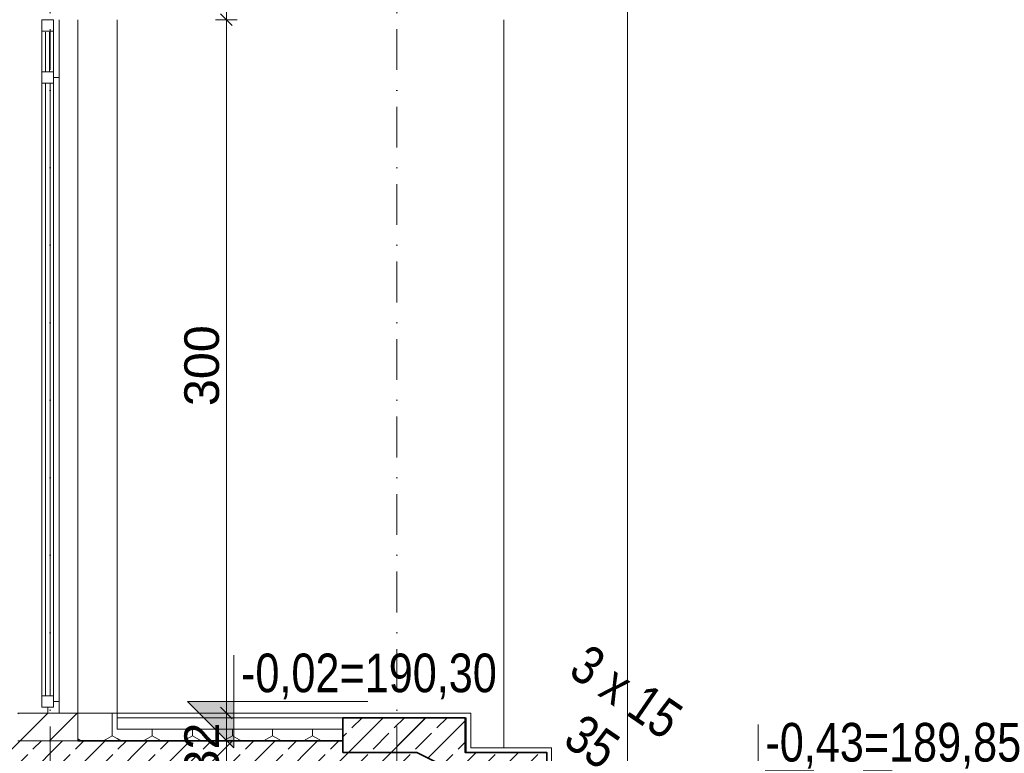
# Model space of a CAD drawing. Header units: millimetres. Extents: x -105953 to -79253, y 14617 to 35617.
# Tile 41 of 48: x -93498 to -89239, y 22274 to 25448. Entities that reach past the tile are written whole.
import ezdxf

# ---------------------------------------------------------------- set-up
doc = ezdxf.new("R2010")
doc.units = ezdxf.units.MM
doc.header["$MEASUREMENT"] = 0
doc.linetypes.add('Kropki i Kreski', pattern=[335.138881, 176.388884, -88.194442, 0, -70.555556])
doc.linetypes.add('Wipeout_Contour', pattern=[1000, 0, -1000])
for name, color, linetype, lineweight in [('Nowe_0_Nr_pióra__21', 7, 'Continuous', 20), ('Nowe_Konstrukcja - Stropy_Nr_pióra__21', 7, 'Continuous', 20), ('Nowe_Konstrukcja - Stropy_Nr_pióra__3', 7, 'Continuous', 13), ('Nowe_Konstrukcja - Stropy_Nr_pióra__7', 7, 'Continuous', 35), ('Nowe_Konstrukcja - Ściany zew_Nr_pióra__21', 7, 'Continuous', 20), ('Nowe_Konstrukcja - Ściany zew_Nr_pióra__3', 7, 'Continuous', 13), ('Nowe_Konstrukcja - Ściany zew_Nr_pióra__7', 7, 'Continuous', 35), ('Nowe_Osie_Nr_pióra__4', 8, 'Continuous', 13), ('Nowe_Tabelka_Nr_pióra__3', 7, 'Continuous', 13), ('Nowe_Wymiarowanie - Ogólne_Nr_pióra__42', 8, 'Continuous', 25)]:
    doc.layers.add(name, color=color, linetype=linetype, lineweight=lineweight)
doc.layers.add('Nowe_Konstrukcja - Ściany zew', color=7, linetype='Continuous')
doc.layers.add('Nowe_Wymiarowanie - Ogólne', color=7, linetype='Continuous')
for name, color, linetype, lineweight, true_color in [('Nowe_Konstrukcja - Ściany zew_Nr_pióra__23', 7, 'Continuous', 13, 0x858585), ('Nowe_Konstrukcja - Ściany zew_Nr_pióra__87', 7, 'Continuous', 13, 0x6a6a6a), ('Nowe_Wymiarowanie - Ogólne_Nr_pióra__81', 7, 'Continuous', 13, 0x6a6a6a)]:
    doc.layers.add(name, color=color, linetype=linetype, lineweight=lineweight, true_color=true_color)
doc.styles.add('STYL_AUTOMATYCZNY_1', font='arial.ttf')
doc.styles.add('STYL_AUTOMATYCZNY_2', font='arial.ttf', dxfattribs={"width": 0.8})
doc.dimstyles.new('STYL_AUTOMATYCZNY__1', dxfattribs={"dimtxt": 150, "dimasz": 47.5, "dimexe": 0.18, "dimexo": 0.0625, "dimgap": 0, "dimtad": 1, "dimdec": 0, "dimlfac": 0.1, "dimzin": 0, "dimdsep": 46, "dimtxsty": 'STYL_AUTOMATYCZNY_1', "dimblk": 'ARROWHEAD_6', "dimblk1": 'ARROWHEAD_6', "dimblk2": 'ARROWHEAD_6', "dimcen": 0.09, "dimse1": 1, "dimse2": 1, "dimclrd": 256, "dimclre": 256, "dimclrt": 8, "dimazin": 0, "dimtfac": 1, "dimtdec": 4, "dimtmove": 0, "dimatfit": 3, "dimfxl": 0, "dimtolj": 1, "dimtzin": 0, "dimarcsym": 0})
pattern_1 = [(90, (0, 0), (-173.20508, 0), [100, -200]), (90, (-86.6, 150), (-173.20508, 0), [100, -200]), (150, (-4e-14, 100), (86.60254, 150), [100, -200]), (150, (-173.2, 100), (86.60254, 150), [100, -200]), (210, (0, 0), (-86.60254, 150), [100, -200]), (210, (-173.2, -7e-14), (-86.60254, 150), [100, -200])]
pattern_2 = [(45, (0, 0), (-63.63961, 63.63961), [])]
pattern_3 = [(45, (0, 0), (-91.92388, 91.92388), []), (45, (-45.96, 45.96), (-91.92388, 91.92388), [97.5, -32.5])]

# ---------------------------------------------------------------- blocks, each defined once
blk = doc.blocks.new('*D35')
at = {"layer": 'Nowe_Wymiarowanie - Ogólne_Nr_pióra__81', "color": 251, "linetype": 'Continuous', "lineweight": 13, "true_color": 0x6a6a6a}
for p, q in [((-92650.7, 25727.9), (-92557, 25727.9)), ((-92578.9, 25702.9), (-92628.9, 25752.9)), ((-92603.9, 25727.9), (-92603.9, 25447.9)), ((-92578.9, 25422.9), (-92628.9, 25472.9)), ((-92650.7, 25447.9), (-92557, 25447.9))]:
    blk.add_line(p, q, dxfattribs=at)
at = {"layer": 'Nowe_Wymiarowanie - Ogólne_Nr_pióra__42', "color": 8, "lineweight": 25, "insert": (-92633.9, 25473.5), "char_height": 150, "attachment_point": 7, "rotation": 90, "style": 'STYL_AUTOMATYCZNY_1'}
blk.add_mtext('\\A1;{\\pql;\\fArial|b0|i0|c238|p0;\\W1.000000;28}', dxfattribs=at)
blk = doc.blocks.new('ARROWHEAD_6')
at = {"color": 0, "linetype": 'Continuous', "lineweight": 0}
for p, q in [((0, 0), (-1, 0)), ((-0.5, -0.5), (0.5, 0.5))]:
    blk.add_line(p, q, dxfattribs=at)
blk = doc.blocks.new('*D36')
at = {"layer": 'Nowe_Wymiarowanie - Ogólne_Nr_pióra__81', "color": 251, "linetype": 'Continuous', "lineweight": 13, "true_color": 0x6a6a6a}
for p, q in [((-92578.9, 25422.9), (-92628.9, 25472.9)), ((-92650.7, 25447.9), (-92557, 25447.9)), ((-92603.9, 25447.9), (-92603.9, 22447.9)), ((-92650.7, 22447.9), (-92557, 22447.9)), ((-92578.9, 22422.9), (-92628.9, 22472.9))]:
    blk.add_line(p, q, dxfattribs=at)
at = {"layer": 'Nowe_Wymiarowanie - Ogólne_Nr_pióra__42', "color": 8, "lineweight": 25, "insert": (-92633.9, 23776.3), "char_height": 150, "attachment_point": 7, "rotation": 90, "style": 'STYL_AUTOMATYCZNY_1'}
blk.add_mtext('\\A1;{\\pql;\\fArial|b0|i0|c238|p0;\\W1.000000;300}', dxfattribs=at)
blk = doc.blocks.new('*D37')
at = {"layer": 'Nowe_Wymiarowanie - Ogólne_Nr_pióra__81', "color": 251, "linetype": 'Continuous', "lineweight": 13, "true_color": 0x6a6a6a}
for p, q in [((-92650.7, 22447.9), (-92557, 22447.9)), ((-92578.9, 22422.9), (-92628.9, 22472.9)), ((-92603.9, 22447.9), (-92603.9, 22127.9)), ((-92578.9, 22102.9), (-92628.9, 22152.9)), ((-92650.7, 22127.9), (-92557, 22127.9))]:
    blk.add_line(p, q, dxfattribs=at)
at = {"layer": 'Nowe_Wymiarowanie - Ogólne_Nr_pióra__42', "color": 8, "lineweight": 25, "insert": (-92633.9, 22173.5), "char_height": 150, "attachment_point": 7, "rotation": 90, "style": 'STYL_AUTOMATYCZNY_1'}
blk.add_mtext('\\A1;{\\pql;\\fArial|b0|i0|c238|p0;\\W1.000000;32}', dxfattribs=at)

msp = doc.modelspace()

# ---------------------------------------------------------------- hatches: boundary and pattern name
at = {"layer": 'Nowe_Konstrukcja - Ściany zew_Nr_pióra__21', "linetype": 'Continuous', "lineweight": 20}
msp.add_hatch(color=7, dxfattribs=at).paths.add_polyline_path([(-92572.2, 22297.9), (-92572.2, 22497.9), (-92772.2, 22497.9)])
at = {"layer": 'Nowe_Konstrukcja - Ściany zew_Nr_pióra__23', "linetype": 'Continuous', "lineweight": 13, "true_color": 0x858585}
h = msp.add_hatch(dxfattribs=at)
h.set_pattern_fill('Bloczki_ceramiczne_0001', color=252, style=0, pattern_type=2)
h.set_pattern_definition(pattern_2)
h.paths.add_polyline_path([(-93366.6, 22327.9), (-93366.6, 22447.9), (-93506.6, 22447.9), (-93506.6, 22427.9), (-93506.6, 22327.9)])
h = msp.add_hatch(dxfattribs=at)
h.set_pattern_fill('Bloczki_ceramiczne_0001', color=252, style=0, pattern_type=2)
h.set_pattern_definition(pattern_2)
h.paths.add_polyline_path([(-93246.6, 22447.9), (-93366.6, 22447.9), (-93366.6, 22327.9), (-93246.6, 22327.9)])
h = msp.add_hatch(dxfattribs=at)
h.set_pattern_fill('Styropian_0001', color=252, style=0, pattern_type=2)
h.set_pattern_definition(pattern_1)
h.paths.add_polyline_path([(-93246.6, 22447.9), (-93076.6, 22447.9), (-93076.6, 22327.9), (-93246.6, 22327.9)])
h = msp.add_hatch(dxfattribs=at)
h.set_pattern_fill('Beton_zbrojony_0001', color=252, style=0, pattern_type=2)
h.set_pattern_definition(pattern_3)
h.paths.add_polyline_path([(-92100, 22427.9), (-92100, 22277.9), (-91780, 22277.9), (-91470, 22122.9), (-91120, 21949.3), (-91120, 20777.9), (-90870, 20777.9), (-90870, 21825.3), (-90870, 22127.9), (-90870, 22148.1), (-91218, 22148.1), (-91218, 22277.9), (-91571.3, 22277.9), (-91571.3, 22427.9), (-91920, 22427.9)])
h = msp.add_hatch(dxfattribs=at)
h.set_pattern_fill('Beton_zbrojony_0001', color=252, style=0, pattern_type=2)
h.set_pattern_definition(pattern_3)
h.paths.add_polyline_path([(-91746.6, 22427.9), (-91986.6, 22427.9), (-91986.6, 18993.9), (-91746.6, 18993.9)])
h = msp.add_hatch(dxfattribs=at)
h.set_pattern_fill('Styropian_0001', color=252, style=0, pattern_type=2)
h.set_pattern_definition(pattern_1)
h.paths.add_polyline_path([(-93076.6, 22327.9), (-92100, 22327.9), (-92100, 22377.9), (-93076.6, 22377.9)])
h = msp.add_hatch(dxfattribs=at)
h.set_pattern_fill('Beton_zbrojony_0001', color=252, style=0, pattern_type=2)
h.set_pattern_definition(pattern_3)
h.paths.add_polyline_path([(-97986.6, 22127.9), (-91992.1, 22127.9), (-91992.1, 22327.9), (-93246.6, 22327.9), (-93506.6, 22327.9), (-97986.6, 22327.9)])

# ---------------------------------------------------------------- linework, layer by layer
at = {"layer": 'Nowe_0_Nr_pióra__21', "color": 7, "linetype": 'Continuous', "lineweight": 20, "flags": 128}
for points in [[(-92572.2, 22697.9), (-92572.2, 22297.9), (-92572.2, 22497.9), (-92772.2, 22497.9), (-92572.2, 22297.9), (-92572.2, 22497.9), (-91992, 22497.9)], [(-90304.2, 22397.9), (-90304.2, 21997.9), (-90304.2, 22197.9), (-90504.2, 22197.9), (-90304.2, 21997.9), (-90304.2, 22197.9), (-89723.9, 22197.9)]]:
    msp.add_lwpolyline(points, dxfattribs=at)
at = {"layer": 'Nowe_Konstrukcja - Stropy_Nr_pióra__21', "color": 7, "linetype": 'Continuous', "lineweight": 20}
for p, q in [((-93246.6, 22447.9), (-93506.6, 22447.9)), ((-93376.6, 22447.9), (-93326.6, 22447.9)), ((-93246.6, 22327.9), (-93246.6, 22447.9)), ((-91992.1, 22427.9), (-91566.6, 22427.9)), ((-91566.6, 22427.9), (-91566.6, 22277.9)), ((-93246.6, 22327.9), (-93506.6, 22327.9)), ((-91566.6, 22277.9), (-91218, 22277.9))]:
    msp.add_line(p, q, dxfattribs=at)
at = {"layer": 'Nowe_Konstrukcja - Stropy_Nr_pióra__3', "color": 7, "linetype": 'Continuous', "lineweight": 13}
for p, q in [((-90869.3, 22447.9), (-90869.3, 26047.9)), ((-93246.6, 25447.9), (-93246.6, 22447.9)), ((-93076.6, 25447.9), (-93076.6, 22447.9)), ((-93246.6, 22447.9), (-91546.6, 22447.9)), ((-93076.6, 22377.9), (-93076.6, 22447.9)), ((-91546.6, 22297.9), (-91546.6, 22447.9)), ((-93076.6, 22377.9), (-92100, 22377.9)), ((-91546.6, 22297.9), (-91198, 22297.9)), ((-91198, 22168.9), (-91198, 22297.9))]:
    msp.add_line(p, q, dxfattribs=at)
at = {"layer": 'Nowe_Konstrukcja - Stropy_Nr_pióra__3', "color": 7, "linetype": 'Continuous', "lineweight": 13, "flags": 128}
msp.add_lwpolyline([(-93076.6, 22427.9), (-91566.6, 22427.9), (-91566.6, 22277.9), (-91216.6, 22277.9), (-91218, 22148.1)], dxfattribs=at)
at = {"layer": 'Nowe_Konstrukcja - Stropy_Nr_pióra__7', "color": 7, "linetype": 'Continuous', "lineweight": 35}
msp.add_line((-93246.6, 22327.9), (-92100, 22327.9), dxfattribs=at)
at = {"layer": 'Nowe_Konstrukcja - Ściany zew_Nr_pióra__21', "color": 7, "linetype": 'Continuous', "lineweight": 20}
for p, q in [((-92100, 22277.9), (-92100, 22427.9)), ((-92100, 22427.9), (-91992.1, 22427.9))]:
    msp.add_line(p, q, dxfattribs=at)
at = {"layer": 'Nowe_Konstrukcja - Ściany zew_Nr_pióra__23', "color": 252, "linetype": 'Continuous', "lineweight": 13, "true_color": 0x858585}
for p, q in [((-93401.6, 25447.8), (-93351.6, 25447.8)), ((-93376.6, 25447.8), (-93351.6, 25447.8)), ((-93351.6, 25422.8), (-93351.6, 25447.8)), ((-93401.6, 22472.9), (-93351.6, 22472.9)), ((-93376.6, 22472.9), (-93351.6, 22472.9)), ((-93376.6, 22447.9), (-93376.6, 22472.9))]:
    msp.add_line(p, q, dxfattribs=at)
at = {"layer": 'Nowe_Konstrukcja - Ściany zew_Nr_pióra__7', "color": 7, "linetype": 'Continuous', "lineweight": 35, "flags": 128}
msp.add_lwpolyline([(-92100, 22427.9), (-92100, 22277.9), (-91780, 22277.9), (-91470, 22122.9), (-91120, 21949.3), (-91120, 20777.9), (-90870, 20777.9), (-90870, 21825.3), (-90870, 22127.9), (-90870, 22148.1), (-91218, 22148.1), (-91218, 22277.9), (-91571.3, 22277.9), (-91571.3, 22427.9), (-91920, 22427.9)], close=True, dxfattribs=at)
at = {"layer": 'Nowe_Konstrukcja - Ściany zew_Nr_pióra__87', "color": 251, "linetype": 'Continuous', "lineweight": 13, "true_color": 0x6a6a6a}
for p, q in [((-91404.3, 25447.9), (-91404.3, 22297.9)), ((-90869.3, 22447.9), (-90869.3, 21997.9))]:
    msp.add_line(p, q, dxfattribs=at)
at = {"layer": 'Nowe_Osie_Nr_pióra__4', "color": 8, "linetype": 'Kropki i Kreski', "lineweight": 13}
msp.add_line((-91866.6, 34123), (-91866.6, 19447.9), dxfattribs=at)

# ---------------------------------------------------------------- texts
at = {"layer": 'Nowe_Tabelka_Nr_pióra__3', "color": 7, "linetype": 'Continuous', "lineweight": 13, "insert": (-91070, 22254), "char_height": 167.188, "attachment_point": 8, "rotation": 325.5392, "line_spacing_factor": 0.938583, "style": 'STYL_AUTOMATYCZNY_2'}
msp.add_mtext('\\A1;{\\pqc;\\fArial|b0|i0|c238|p0;\\W0.800000;3\\fArial|b0|i0|c238|p0;\\W0.800000; x 15\\P\\pqc;\\fArial|b0|i0|c238|p0;\\W0.800000;35}', dxfattribs=at)
at = {"layer": 'Nowe_Tabelka_Nr_pióra__3', "color": 7, "linetype": 'Continuous', "lineweight": 13, "char_height": 167.1876, "attachment_point": 7, "style": 'STYL_AUTOMATYCZNY_2'}
for s, insert in [('\\A1;{\\pql;\\fArial|b0|i0|c238|p0;\\W0.800000;   \\fArial|b0|i0|c238|p0;\\W0.800000;-0,02=\\fArial|b0|i0|c238|p0;\\W0.800000;190,30}', (-92696.4, 22507.1)), ('\\A1;{\\pql;\\fArial|b0|i0|c238|p0;\\W0.800000;   -0,\\fArial|b0|i0|c238|p0;\\W0.800000;43\\fArial|b0|i0|c238|p0;\\W0.800000;=189,85}', (-90428.3, 22207.1))]:
    msp.add_mtext(s, dxfattribs=dict(at, insert=insert))

# ---------------------------------------------------------------- dimensions: what is measured, and where the dimension line sits
at = {"layer": 'Nowe_Wymiarowanie - Ogólne', "color": 251, "linetype": 'Continuous', "lineweight": 13, "true_color": 0x6a6a6a}
for base, p1, p2, picture, middle in [((-92603.9, 25447.9), (-93486.6, 25727.9), (-93486.6, 25447.9), '*D35', (-92708.9, 25587.7)), ((-92603.9, 22127.9), (-93489.5, 22447.9), (-91992.1, 22127.9), '*D37', (-92708.9, 22287.7))]:
    dim = msp.add_linear_dim(base=base, p1=p1, p2=p2, angle=270, dimstyle='STYL_AUTOMATYCZNY__1', dxfattribs=at)
    dim.commit()
    dim.dimension.update_dxf_attribs({"geometry": picture, "text_midpoint": middle, "dimtype": 160, "text_rotation": 90})

# ---------------------------------------------------------------- wipeouts: each hides what was drawn before it
at = {"color": 254, "linetype": 'Wipeout_Contour', "lineweight": 0, "ltscale": 386986.195988}
msp.add_wipeout([(-93351.6, 25222.9), (-93401.6, 25222.9), (-93401.6, 25401), (-93351.6, 25401)], dxfattribs=at).dxf.layer = 'Nowe_Konstrukcja - Ściany zew'
at = {"color": 254, "linetype": 'Wipeout_Contour', "lineweight": 0, "ltscale": 385385.543078}
msp.add_wipeout([(-93351.6, 22497.9), (-93326.6, 22497.9), (-93326.6, 25197.9), (-93351.6, 25197.9)], dxfattribs=at).dxf.layer = 'Nowe_Konstrukcja - Ściany zew'

# ---------------------------------------------------------------- next in the draw order: linework, layer by layer
at = {"layer": 'Nowe_Konstrukcja - Ściany zew_Nr_pióra__23', "color": 252, "linetype": 'Continuous', "lineweight": 13, "true_color": 0x858585}
for p, q in [((-93401.6, 25397.8), (-93401.6, 25447.8)), ((-93351.6, 25397.8), (-93351.6, 25447.8)), ((-93401.6, 25397.8), (-93351.6, 25397.8)), ((-93386.6, 25222.9), (-93386.6, 25394)), ((-93376.6, 25397.8), (-93351.6, 25397.8)), ((-93368.6, 25222.9), (-93368.6, 25394)), ((-93401.6, 25222.9), (-93351.6, 25222.9)), ((-93376.6, 25222.9), (-93351.6, 25222.9)), ((-93351.6, 25197.9), (-93351.6, 25222.9)), ((-93351.6, 25197.9), (-93326.6, 25197.9)), ((-93351.6, 22472.9), (-93351.6, 22497.9)), ((-93351.6, 22497.9), (-93326.6, 22497.9)), ((-93326.6, 22447.9), (-93326.6, 22497.9))]:
    msp.add_line(p, q, dxfattribs=at)
at = {"layer": 'Nowe_Konstrukcja - Ściany zew_Nr_pióra__3', "color": 7, "linetype": 'Continuous', "lineweight": 13}
for p, q in [((-93326.6, 25197.9), (-93326.6, 25447.9)), ((-93401.6, 25401), (-93401.6, 25222.9)), ((-93351.6, 25222.9), (-93351.6, 25401)), ((-93326.6, 22497.9), (-93326.6, 25197.9))]:
    msp.add_line(p, q, dxfattribs=at)

# ---------------------------------------------------------------- next in the draw order: wipeouts: each hides what was drawn before it
at = {"color": 254, "linetype": 'Wipeout_Contour', "lineweight": 0, "ltscale": 385529.562425}
msp.add_wipeout([(-93351.6, 22522.9), (-93351.6, 25172.9), (-93401.6, 25172.9), (-93401.6, 22522.9)], dxfattribs=at).dxf.layer = 'Nowe_Konstrukcja - Ściany zew'

# ---------------------------------------------------------------- next in the draw order: linework, layer by layer
at = {"layer": 'Nowe_Konstrukcja - Ściany zew_Nr_pióra__23', "color": 252, "linetype": 'Continuous', "lineweight": 13, "true_color": 0x858585}
for p, q in [((-93401.6, 25172.9), (-93401.6, 25222.9)), ((-93351.6, 25172.9), (-93351.6, 25222.9)), ((-93401.6, 25172.9), (-93351.6, 25172.9)), ((-93386.6, 22522.9), (-93386.6, 25172.9)), ((-93366.6, 25172.9), (-93366.6, 22522.9)), ((-93401.6, 22522.9), (-93351.6, 22522.9)), ((-93401.6, 22472.9), (-93401.6, 22522.9)), ((-93351.6, 22472.9), (-93351.6, 22522.9))]:
    msp.add_line(p, q, dxfattribs=at)
at = {"layer": 'Nowe_Konstrukcja - Ściany zew_Nr_pióra__3', "color": 7, "linetype": 'Continuous', "lineweight": 13}
for p, q in [((-93401.6, 22522.9), (-93401.6, 25172.9)), ((-93351.6, 22522.9), (-93351.6, 25172.9))]:
    msp.add_line(p, q, dxfattribs=at)
at = {"layer": 'Nowe_Osie_Nr_pióra__4', "color": 8, "linetype": 'Kropki i Kreski', "lineweight": 13}
msp.add_line((-93366.6, 34123), (-93366.6, 15971.2), dxfattribs=at)

# ---------------------------------------------------------------- next in the draw order: dimensions: what is measured, and where the dimension line sits
at = {"layer": 'Nowe_Wymiarowanie - Ogólne', "color": 251, "linetype": 'Continuous', "lineweight": 13, "true_color": 0x6a6a6a}
dim = msp.add_linear_dim(base=(-92603.9, 22447.9), p1=(-93486.6, 25447.9), p2=(-93489.5, 22447.9), angle=270, dimstyle='STYL_AUTOMATYCZNY__1', dxfattribs=at)
dim.commit()
dim.dimension.update_dxf_attribs({"geometry": '*D36', "text_midpoint": (-92708.9, 23947.6), "dimtype": 160, "text_rotation": 90})

doc.saveas('drawing.dxf')
